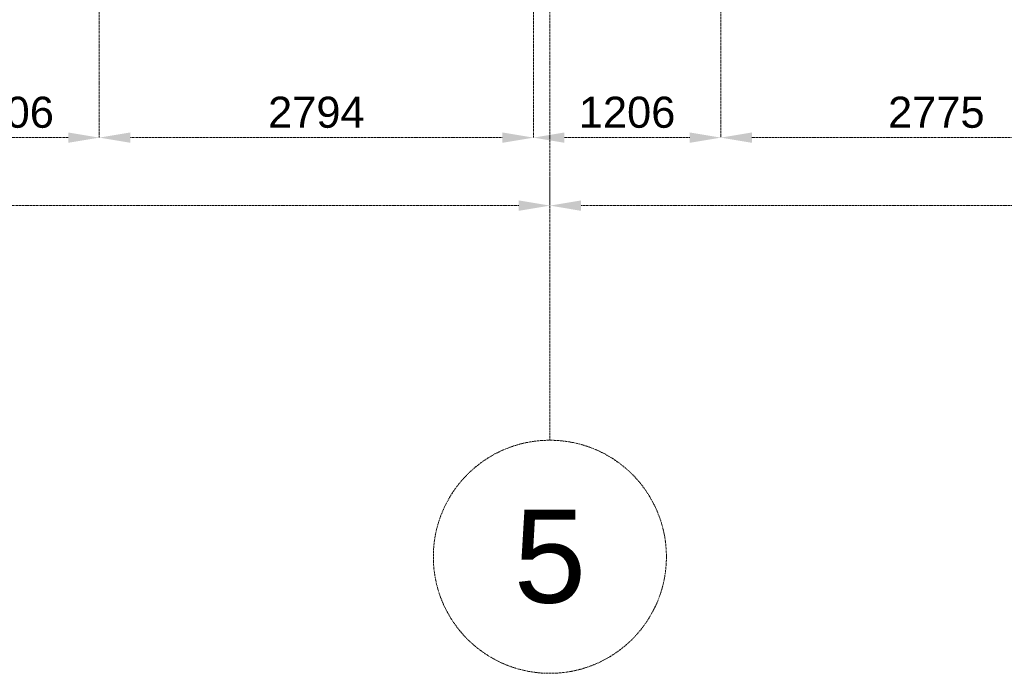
# Model space of a CAD drawing. Header units: millimetres. Extents: x -176817 to 571382, y -58489 to 156123.
# Tile 166 of 256: x 143998 to 150336, y -32271 to -28065. Entities that reach past the tile are written whole.
import ezdxf

# ---------------------------------------------------------------- set-up
doc = ezdxf.new("R2010")
doc.units = ezdxf.units.MM
doc.header["$LTSCALE"] = 0.2
doc.linetypes.add('HIDDEN', pattern=[9.525, 6.35, -3.175])
doc.layers.get('Defpoints').update_dxf_attribs({"lineweight": 13})
doc.layers.add('-AAA Podkład', color=252, linetype='Continuous', lineweight=13)
doc.layers.add('-AAA Wymiar', color=1, linetype='Continuous', lineweight=18)
doc.styles.get("Standard").update_dxf_attribs({"font": 'arial.ttf'})
doc.dimstyles.new('STANDARD-100', dxfattribs={"dimscale": 100, "dimtxt": 2, "dimasz": 2, "dimexe": 0, "dimexo": 0, "dimgap": 0.6, "dimtad": 1, "dimdec": 0, "dimzin": 12, "dimdsep": 46, "dimtxsty": 'Standard', "dimcen": 1, "dimclrd": 256, "dimclre": 256, "dimclrt": 2, "dimadec": 0, "dimazin": 0, "dimtfac": 1, "dimtdec": 0, "dimtmove": 0, "dimatfit": 3, "dimfxl": 0, "dimtolj": 1, "dimtzin": 0, "dimarcsym": 0})

# ---------------------------------------------------------------- blocks, each defined once
blk = doc.blocks.new('*D875')
at = {"layer": '-AAA Podkład', "linetype": 'HIDDEN', "lineweight": -2, "ltscale": 5, "transparency": 16777216}
for p, q in [((8350, -46773.5), (8350, -46944.7)), ((17350, -46868.5), (17350, -46944.7)), ((17150, -46944.7), (8550, -46944.7))]:
    blk.add_line(p, q, dxfattribs=at)
at = {"layer": '-AAA Podkład', "linetype": 'HIDDEN', "ltscale": 5, "transparency": 16777216}
for points in [[(8550, -46911.4), (8550, -46978.1), (8350, -46944.7)], [(17150, -46911.4), (17150, -46978.1), (17350, -46944.7)]]:
    blk.add_solid(points, dxfattribs=at)
at = {"layer": 'Defpoints', "color": 0, "linetype": 'HIDDEN', "ltscale": 5, "transparency": 16777216}
for p in [(8350, -46773.5), (17350, -46868.5), (8350, -46944.7)]:
    blk.add_point(p, dxfattribs=at)
at = {"layer": '-AAA Podkład', "color": 2, "linetype": 'HIDDEN', "ltscale": 5, "transparency": 16777216, "insert": (12850, -46782.6), "char_height": 200, "attachment_point": 5}
blk.add_mtext('\\A1;9000', dxfattribs=at)
blk = doc.blocks.new('*D876')
at = {"layer": '-AAA Podkład', "linetype": 'HIDDEN', "lineweight": -2, "ltscale": 5, "transparency": 16777216}
for p, q in [((-650, -46809), (-650, -46944.7)), ((8350, -46773.5), (8350, -46944.7)), ((8150, -46944.7), (-450, -46944.7))]:
    blk.add_line(p, q, dxfattribs=at)
at = {"layer": '-AAA Podkład', "linetype": 'HIDDEN', "ltscale": 5, "transparency": 16777216}
for points in [[(-450, -46911.4), (-450, -46978.1), (-650, -46944.7)], [(8150, -46911.4), (8150, -46978.1), (8350, -46944.7)]]:
    blk.add_solid(points, dxfattribs=at)
at = {"layer": 'Defpoints', "color": 0, "linetype": 'HIDDEN', "ltscale": 5, "transparency": 16777216}
for p in [(-650, -46809), (8350, -46773.5), (-650, -46944.7)]:
    blk.add_point(p, dxfattribs=at)
at = {"layer": '-AAA Podkład', "color": 2, "linetype": 'HIDDEN', "ltscale": 5, "transparency": 16777216, "insert": (3850, -46782.6), "char_height": 200, "attachment_point": 5}
blk.add_mtext('\\A1;9000', dxfattribs=at)
blk = doc.blocks.new('*D890')
at = {"layer": '-AAA Podkład', "linetype": 'HIDDEN', "lineweight": -2, "ltscale": 5, "transparency": 16777216}
for p, q in [((9450, -43841.2), (9450, -46507.2)), ((12225, -44328.5), (12225, -46507.2)), ((12025, -46507.2), (9650, -46507.2))]:
    blk.add_line(p, q, dxfattribs=at)
at = {"layer": '-AAA Podkład', "linetype": 'HIDDEN', "ltscale": 5, "transparency": 16777216}
for points in [[(9650, -46473.9), (9650, -46540.5), (9450, -46507.2)], [(12025, -46473.9), (12025, -46540.5), (12225, -46507.2)]]:
    blk.add_solid(points, dxfattribs=at)
at = {"layer": 'Defpoints', "color": 0, "linetype": 'HIDDEN', "ltscale": 5, "transparency": 16777216}
for p in [(9450, -43841.2, 0), (12225, -44328.5, 0), (9450, -46507.2)]:
    blk.add_point(p, dxfattribs=at)
at = {"layer": '-AAA Podkład', "color": 2, "linetype": 'HIDDEN', "ltscale": 5, "transparency": 16777216, "insert": (10837.5, -46345.1), "char_height": 200, "attachment_point": 5}
blk.add_mtext('\\A1;2775', dxfattribs=at)
blk = doc.blocks.new('*D891')
at = {"layer": '-AAA Podkład', "linetype": 'HIDDEN', "lineweight": -2, "ltscale": 5, "transparency": 16777216}
for p, q in [((9450, -43841.2), (9450, -46507.2)), ((8244, -44409.3), (8244, -46507.2)), ((9250, -46507.2), (8444, -46507.2))]:
    blk.add_line(p, q, dxfattribs=at)
at = {"layer": '-AAA Podkład', "linetype": 'HIDDEN', "ltscale": 5, "transparency": 16777216}
for points in [[(8444, -46473.9), (8444, -46540.5), (8244, -46507.2)], [(9250, -46473.9), (9250, -46540.5), (9450, -46507.2)]]:
    blk.add_solid(points, dxfattribs=at)
at = {"layer": 'Defpoints', "color": 0, "linetype": 'HIDDEN', "ltscale": 5, "transparency": 16777216}
for p in [(9450, -43841.2, 0), (8244, -44409.3), (8244, -46507.2)]:
    blk.add_point(p, dxfattribs=at)
at = {"layer": '-AAA Podkład', "color": 2, "linetype": 'HIDDEN', "ltscale": 5, "transparency": 16777216, "insert": (8847, -46345.1), "char_height": 200, "attachment_point": 5}
blk.add_mtext('\\A1;1206', dxfattribs=at)
blk = doc.blocks.new('*D892')
at = {"layer": '-AAA Podkład', "linetype": 'HIDDEN', "lineweight": -2, "ltscale": 5, "transparency": 16777216}
for p, q in [((5450, -43856.9), (5450, -46507.2)), ((8244, -44409.3), (8244, -46507.2)), ((8044, -46507.2), (5650, -46507.2))]:
    blk.add_line(p, q, dxfattribs=at)
at = {"layer": '-AAA Podkład', "linetype": 'HIDDEN', "ltscale": 5, "transparency": 16777216}
for points in [[(5650, -46473.9), (5650, -46540.5), (5450, -46507.2)], [(8044, -46473.9), (8044, -46540.5), (8244, -46507.2)]]:
    blk.add_solid(points, dxfattribs=at)
at = {"layer": 'Defpoints', "color": 0, "linetype": 'HIDDEN', "ltscale": 5, "transparency": 16777216}
for p in [(5450, -43856.9, 0), (8244, -44409.3), (5450, -46507.2)]:
    blk.add_point(p, dxfattribs=at)
at = {"layer": '-AAA Podkład', "color": 2, "linetype": 'HIDDEN', "ltscale": 5, "transparency": 16777216, "insert": (6847, -46345.1), "char_height": 200, "attachment_point": 5}
blk.add_mtext('\\A1;2794', dxfattribs=at)
blk = doc.blocks.new('*D893')
at = {"layer": '-AAA Podkład', "linetype": 'HIDDEN', "lineweight": -2, "ltscale": 5, "transparency": 16777216}
for p, q in [((5450, -43856.9), (5450, -46507.2)), ((4244, -44409.3), (4244, -46507.2)), ((5250, -46507.2), (4444, -46507.2))]:
    blk.add_line(p, q, dxfattribs=at)
at = {"layer": '-AAA Podkład', "linetype": 'HIDDEN', "ltscale": 5, "transparency": 16777216}
for points in [[(4444, -46473.9), (4444, -46540.5), (4244, -46507.2)], [(5250, -46473.9), (5250, -46540.5), (5450, -46507.2)]]:
    blk.add_solid(points, dxfattribs=at)
at = {"layer": 'Defpoints', "color": 0, "linetype": 'HIDDEN', "ltscale": 5, "transparency": 16777216}
for p in [(5450, -43856.9, 0), (4244, -44409.3), (4244, -46507.2)]:
    blk.add_point(p, dxfattribs=at)
at = {"layer": '-AAA Podkład', "color": 2, "linetype": 'HIDDEN', "ltscale": 5, "transparency": 16777216, "insert": (4847, -46345.1), "char_height": 200, "attachment_point": 5}
blk.add_mtext('\\A1;1206', dxfattribs=at)
blk = doc.blocks.new('Podkład rev.B')
at = {"layer": '-AAA Podkład', "linetype": 'HIDDEN', "ltscale": 5}
blk.add_line((8350, 2544.3, 0), (8350, -48454.9, 0), dxfattribs=at)
blk.add_circle((8350, -49204.9, 0), 750, dxfattribs=at)
at = {"layer": '-AAA Podkład', "linetype": 'HIDDEN', "ltscale": 5, "insert": (8350, -49204.9, 0), "char_height": 600, "attachment_point": 5}
blk.add_mtext('\\A1;5', dxfattribs=at)
at = {"layer": '-AAA Podkład', "linetype": 'HIDDEN', "ltscale": 5}
for base, p1, p2, picture, middle in [((8244, -46507.2, 0), (9450, -43841.2, 0), (8244, -44409.3, 0), '*D891', (8847, -46345.1, 0)), ((9450, -46507.2, 0), (12225, -44328.5, 0), (9450, -43841.2, 0), '*D890', (10837.5, -46345.1, 0)), ((4244, -46507.2, 0), (5450, -43856.9, 0), (4244, -44409.3, 0), '*D893', (4847, -46345.1, 0)), ((5450, -46507.2, 0), (8244, -44409.3, 0), (5450, -43856.9, 0), '*D892', (6847, -46345.1, 0)), ((-650, -46944.7, 0), (8350, -46773.5, 0), (-650, -46809, 0), '*D876', (3850, -46782.6, 0)), ((8350, -46944.7, 0), (17350, -46868.5, 0), (8350, -46773.5, 0), '*D875', (12850, -46782.6, 0))]:
    dim = blk.add_linear_dim(base=base, p1=p1, p2=p2, dimstyle='STANDARD-100', dxfattribs=at)
    dim.commit()
    dim.dimension.update_dxf_attribs({"geometry": picture, "text_midpoint": middle})

msp = doc.modelspace()

# ---------------------------------------------------------------- block references
at = {"layer": '-AAA Wymiar'}
msp.add_blockref('Podkład rev.B', (139060.9118, 17683.4632, 0), dxfattribs=at)

doc.saveas('drawing.dxf')
